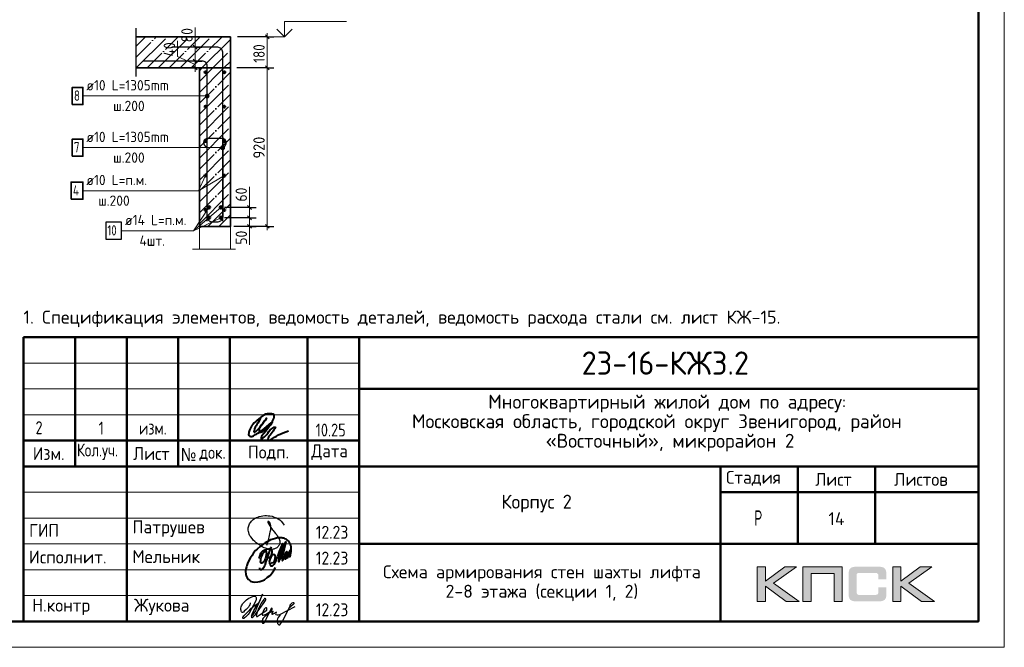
# Model space of a CAD drawing. Header units: millimetres. Extents: x -49773 to 2322955, y -3321 to 58485.
# Tile 169 of 256: x 725500 to 744573, y -1467 to 10680. Entities that reach past the tile are written whole.
import ezdxf

# ---------------------------------------------------------------- set-up
doc = ezdxf.new("R2010")
doc.units = ezdxf.units.MM
doc.linetypes.add('______11', pattern=[500, 400, -50, 0, -50])
doc.linetypes.add('______5', pattern=[1100, 800, -100, 100, -100])
for name, color, linetype, lineweight in [('Standard', 7, 'Continuous', 25), ('Арм.стержн. Арматура края', 96, 'Continuous', 35), ('Арм.стержн. вертикальными 1', 22, 'Continuous', 35), ('Арм.стержн. Доп. арматура', 180, 'Continuous', 35), ('Арм.стержн.горизонт. 1', 180, 'Continuous', 35), ('Высотная отметки_ общее', 7, 'Continuous', 13), ('Основная', 7, 'Continuous', 40), ('Перекрытие_ общее', 7, 'Continuous', 35), ('Размерная линия_ общее', 7, 'Continuous', 13), ('Стена наружная_ Сайдинг', 7, 'Continuous', 35), ('Стена_ общее', 7, 'Continuous', 35)]:
    doc.layers.add(name, color=color, linetype=linetype, lineweight=lineweight)
doc.layers.add('Арм.стержн.Стяжки', color=7, linetype='Continuous', lineweight=35, true_color=0x501e0f)
doc.styles.add('GOST 2.304-81', font='txt')
doc.styles.add('ISOCPEUR', font='txt')
doc.styles.add('Segoe UI Symbol', font='txt')

# ---------------------------------------------------------------- blocks, each defined once
blk = doc.blocks.new('яяя')
at = {"lineweight": 30}
for points in [[(345424, 110432), (345425, 110410), (345424, 110397), (345417, 110379), (345406, 110350), (345390, 110319), (345357, 110275), (345310, 110221), (345265, 110176), (345198, 110110), (345161, 110077), (345133, 110066), (345116, 110066), (345102, 110075), (345090, 110091), (345082, 110115), (345074, 110146), (345066, 110182), (345064, 110206), (345067, 110234), (345077, 110278), (345095, 110320), (345114, 110361), (345134, 110395), (345159, 110428), (345195, 110469), (345228, 110506), (345284, 110560), (345331, 110595), (345379, 110625), (345435, 110648), (345486, 110670), (345532, 110686), (345573, 110696), (345605, 110698), (345621, 110695), (345635, 110687), (345648, 110671), (345656, 110649), (345659, 110625), (345659, 110583), (345656, 110553), (345647, 110523), (345635, 110489), (345387, 110033), (345349, 109985), (345311, 109948), (345247, 109889), (345209, 109858), (345192, 109844), (345180, 109837), (345157, 109833), (345150, 109835), (345140, 109842), (345135, 109856), (345138, 109881), (345148, 109892), (345183, 109930), (345267, 110024), (345343, 110105), (345455, 110213), (345617, 110343), (345775, 110456), (345811, 110526), (345838, 110607), (345890, 110740), (345902, 110771), (345698, 110295), (345672, 110226), (345626, 110132), (345572, 110032), (345518, 109953), (345481, 109918), (345497, 110001), (345567, 110147), (345655, 110301), (345760, 110442)], [(345481, 109918), (345476, 109896), (345475, 109874), (345485, 109861), (345506, 109866), (345539, 109891), (345632, 109983), (345968, 110450), (346022, 110527), (346029, 110560), (346027, 110579), (346026, 110590), (346010, 110605), (345993, 110609), (345975, 110601), (345962, 110584), (345954, 110562), (345857, 110421), (345783, 110292), (345741, 110183), (345701, 110079), (345665, 109985), (345660, 109952), (345666, 109929), (345669, 109915), (345682, 109910), (345702, 109914), (345735, 109941), (345846, 110007), (346065, 110160), (346075, 110193), (346070, 110217), (346066, 110236), (346052, 110241), (346030, 110241), (346007, 110228), (345978, 110203), (345960, 110164), (345892, 110010), (345895, 109986), (345904, 109966), (345925, 109964), (345969, 109968), (346045, 110000), (346218, 110114), (346261, 110154), (346280, 110184), (346282, 110210), (346278, 110225), (346263, 110229), (346241, 110222), (346220, 110198), (346162, 110049), (345989, 109904), (345932, 109849), (345906, 109805), (345891, 109739), (345890, 109690), (345899, 109652), (345924, 109647), (345956, 109655), (345980, 109674), (346058, 109838), (346158, 110046), (346261, 110098), (346314, 110120), (346292, 110079), (346269, 110036), (346261, 110008), (346267, 109998), (346293, 109998), (346363, 110039), (346445, 110095), (346421, 110068), (346414, 110040), (346407, 110011), (346416, 109990), (346466, 109972), (346509, 109977), (346574, 109984), (347172, 110293)], [(346586, 109971), (346543, 109917), (346509, 109873), (346489, 109825), (346475, 109767), (346472, 109710), (346478, 109675), (346485, 109641), (346501, 109621), (346517, 109602), (346542, 109589), (346568, 109592), (346605, 109620), (346680, 109731), (346736, 109842), (346865, 110115), (346962, 110290), (346969, 110318), (346979, 110360), (347013, 110403), (347056, 110434), (347091, 110450), (347109, 110450), (347121, 110434), (347115, 110405), (347072, 110355), (347012, 110307), (346924, 110222)]]:
    blk.add_lwpolyline(points, dxfattribs=at)
blk = doc.blocks.new('Из_буфера32210')
at = {"color": 7, "lineweight": 25}
blk.add_lwpolyline([(357, 84), (386, 160), (399, 213), (405, 239), (412, 268), (420, 299), (427, 339), (434, 380), (437, 414), (438, 442), (436, 466), (430, 489), (425, 504), (417, 519), (409, 531), (405, 535), (403, 536), (400, 539), (394, 541), (387, 543), (383, 542), (379, 539), (377, 534), (377, 528), (379, 523), (438, 428), (470, 382), (484, 365), (504, 341), (528, 310), (551, 280), (562, 264), (575, 247), (582, 235), (589, 220), (599, 198), (606, 184), (610, 167), (611, 155), (612, 143), (611, 127), (609, 116), (603, 96), (596, 82), (588, 69), (579, 56), (563, 43), (551, 34), (539, 25), (524, 16), (511, 10), (494, 5), (481, 3), (456, 0), (432, 1), (415, 3), (396, 6), (375, 11), (355, 19), (336, 24), (310, 31), (293, 39), (269, 53), (243, 69), (223, 80), (202, 93), (180, 109), (152, 128), (126, 152), (98, 182), (77, 211), (52, 241), (32, 266), (20, 293), (8, 329), (3, 348), (1, 373), (0, 393), (1, 417), (6, 440), (13, 454), (20, 476), (26, 497), (38, 517), (47, 529), (60, 548), (75, 563), (95, 581), (115, 593), (135, 606), (161, 618), (187, 628), (213, 638), (251, 647), (282, 653), (319, 655), (353, 655), (384, 652), (418, 648), (460, 641), (503, 628), (544, 611), (579, 594), (611, 573), (639, 545), (666, 515), (679, 496), (694, 471)], dxfattribs=at)
blk = doc.blocks.new('Из_буфера5543')
at = {"layer": 'Основная'}
for points in [[(762, 497), (761, 475), (762, 458), (767, 452), (778, 451), (786, 456), (792, 470), (796, 479), (799, 485), (802, 495), (805, 507), (808, 516), (812, 533), (814, 535), (801, 505), (800, 490), (800, 477), (805, 470), (820, 476), (824, 483), (826, 494), (829, 504), (833, 526), (835, 530), (842, 548), (846, 564), (852, 580), (855, 593), (859, 605), (862, 610), (866, 617), (856, 574), (856, 555), (851, 540), (848, 519), (849, 504), (848, 495), (853, 493), (861, 496), (863, 501), (868, 518), (873, 541), (876, 550), (880, 574), (883, 591), (886, 612), (881, 686), (874, 707), (870, 726), (859, 756), (851, 767), (838, 790), (819, 809), (794, 828), (785, 830), (763, 839), (748, 848), (721, 853), (704, 855), (666, 856), (639, 856), (599, 849), (579, 842), (535, 829), (485, 816), (420, 783), (378, 759), (341, 732), (282, 688), (227, 640), (195, 610), (157, 566), (127, 518), (88, 464), (57, 403), (39, 361), (27, 325), (16, 296), (6, 253), (0, 203), (7, 156), (13, 124), (29, 84), (60, 48), (75, 35), (98, 20), (138, 4), (165, 0), (237, 4), (277, 13), (317, 25), (365, 46), (428, 93), (474, 130), (516, 180), (554, 236), (582, 281)], [(496, 377), (509, 373), (536, 381), (548, 392), (559, 405), (565, 424), (573, 446), (576, 461), (579, 481), (579, 496), (575, 512), (567, 526), (551, 531), (538, 533), (529, 527), (518, 519), (505, 506), (501, 498), (495, 491), (490, 482), (482, 466), (479, 458), (472, 435), (468, 429), (464, 416), (460, 401), (461, 392), (462, 373), (465, 356), (469, 345), (477, 337), (483, 324), (496, 316), (511, 315), (524, 318), (535, 326), (547, 340), (554, 347), (566, 364), (572, 374), (579, 385), (593, 419), (599, 436), (606, 452), (616, 479), (623, 504), (629, 521), (635, 533), (637, 542), (643, 556), (644, 557), (652, 576), (658, 592), (688, 673), (724, 750), (651, 489), (636, 412), (636, 406), (639, 402), (645, 401), (649, 402), (651, 406), (655, 416), (660, 420), (661, 427), (665, 436), (668, 446), (753, 720), (780, 779), (715, 511), (710, 476), (706, 424), (712, 420), (718, 419), (725, 426), (729, 430), (733, 436), (737, 445), (741, 458), (745, 471), (747, 484), (749, 488), (761, 511), (768, 534), (772, 548), (776, 561), (781, 570), (788, 582), (792, 587), (802, 594), (804, 592), (807, 589), (807, 579), (807, 575), (804, 562), (805, 556), (800, 541), (793, 526), (784, 512), (774, 498), (767, 491), (762, 486), (760, 488), (763, 507), (764, 513), (767, 525), (769, 537), (771, 545)], [(265, 457), (281, 514), (299, 558), (312, 579), (332, 604), (345, 612), (360, 622), (376, 623), (382, 623), (387, 620), (391, 616), (396, 603), (399, 595), (402, 580), (403, 561), (401, 532), (394, 489), (386, 464), (379, 450), (372, 431), (365, 419), (358, 406), (348, 395), (338, 381), (328, 373), (313, 368), (304, 368), (296, 375), (294, 382), (290, 395), (293, 410), (293, 423), (297, 453), (305, 480), (308, 489), (320, 515), (328, 532), (344, 563), (361, 581), (377, 600), (395, 620), (414, 636), (448, 646), (472, 651), (482, 649), (493, 639), (502, 619), (507, 608), (508, 574), (505, 541), (499, 519), (483, 494), (469, 476), (459, 470), (443, 469), (439, 469)], [(503, 678), (478, 638), (464, 604), (452, 565), (440, 538), (428, 496), (422, 475), (417, 459), (413, 438), (402, 411), (395, 387), (383, 357), (378, 335), (370, 322), (367, 317), (359, 302), (348, 280), (336, 260), (324, 251), (310, 240), (299, 237), (292, 237), (288, 239), (281, 248), (278, 254), (278, 272), (276, 276), (276, 280)]]:
    blk.add_lwpolyline(points, dxfattribs=at)

msp = doc.modelspace()

# ---------------------------------------------------------------- hatches: boundary and pattern name
h = msp.add_hatch(color=256)
h.paths.add_polyline_path([(740545.8, 90.4), (740318.4, 90.4), (739946.3, -189.7), (739946.3, 90.4), (739788.7, 90.4), (739788.7, -581.8), (739946.3, -581.8), (739946.3, -286.5), (740348.8, -581.8), (740600.5, -581.8), (740099.8, -226.3)])
h.paths.add_polyline_path([(740828.7, -36.2), (741274, -36.2), (741274, -581.8), (741430.2, -581.8), (741430.2, 90.4), (741263.6, 90.4), (740672.4, 90.4), (740672.4, -68.7), (740672.4, -581.8), (740828.7, -581.8)])
h.paths.add_polyline_path([(742568.4, 93.8), (742410.8, 93.8), (742410.8, -579), (742568.4, -579), (742568.4, -283), (742970.8, -579), (743222.5, -579), (742721.9, -222.9), (743167.9, 93.8), (742941.1, 93.8), (742568.4, -186.2)])
msp.add_hatch(color=256).paths.add_polyline_path([(742279.4, 19.1), (742277.3, 26.7), (742274.5, 33), (742271.1, 39.2), (742267.6, 45.4), (742264.2, 50.3), (742260, 55.1), (742255.9, 59.9), (742251.7, 64.1), (742246.2, 67.5), (742240.6, 71.7), (742234.4, 75.1), (742227.5, 77.9), (742220.6, 80.7), (742213, 83.4), (742205.4, 85.5), (742187.4, 89), (742168, 91.7), (742146.6, 93.1), (742123.1, 93.8), (741722, 93.8), (741698.5, 93.1), (741677.8, 91.7), (741657.7, 89), (741640.5, 85.5), (741632.2, 82.8), (741624.5, 80.7), (741617.6, 77.9), (741611.4, 74.5), (741605.2, 71.7), (741599, 67.5), (741594.1, 64.1), (741589.3, 59.9), (741585.1, 55.1), (741581.7, 50.3), (741577.5, 45.4), (741574.1, 39.2), (741571.3, 33), (741568.5, 26.1), (741565.8, 19.1), (741563.7, 11.5), (741560.2, -5.1), (741557.5, -23), (741555.4, -43.1), (741555.4, -65.2), (741555.4, -419.3), (741555.4, -441.4), (741557.5, -461.4), (741560.2, -480.1), (741563.7, -496.7), (741565.8, -504.3), (741568.5, -511.2), (741571.3, -518.1), (741574.1, -524.4), (741577.5, -529.9), (741581.7, -535.4), (741585.1, -540.3), (741589.3, -545.1), (741594.1, -549.3), (741599.7, -552.7), (741605.2, -556.2), (741611.4, -559.6), (741617.6, -563.1), (741625.2, -565.2), (741632.2, -567.9), (741640.5, -570), (741657.7, -574.1), (741677.8, -576.2), (741699.2, -578.3), (741722, -579), (742123.1, -579), (742146.6, -578.3), (742168, -576.9), (742187.4, -574.1), (742204.7, -570.7), (742213, -567.9), (742220.6, -565.8), (742227.5, -563.1), (742234.4, -559.6), (742240.6, -556.9), (742246.2, -552.7), (742251.7, -549.3), (742255.9, -545.1), (742260, -541), (742264.2, -535.4), (742267.6, -530.6), (742271.1, -524.4), (742274.5, -518.1), (742277.3, -511.9), (742279.4, -504.3), (742282.1, -496.7), (742285.6, -480.1), (742288.4, -462.1), (742289.7, -441.4), (742290.4, -419.3), (742290.4, -307.9), (742133.5, -307.9), (742133.5, -398.5), (742133.5, -404.7), (742132.8, -411), (742131.4, -416.5), (742130, -422), (742127.9, -426.9), (742125.9, -431), (742123.1, -435.2), (742119.6, -438.6), (742116.2, -442.1), (742112, -444.8), (742107.2, -446.9), (742102.4, -449), (742097.5, -450.4), (742091.3, -451.1), (742085.1, -451.8), (742078.8, -452.4), (741755.2, -452.4), (741749.7, -451.8), (741744.9, -451.1), (741740.7, -449), (741736.6, -446.9), (741732.4, -444.2), (741729, -441.4), (741725.5, -437.9), (741722.7, -433.8), (741720, -429.6), (741717.9, -425.5), (741715.8, -420.6), (741714.4, -415.8), (741712.4, -406.1), (741711.7, -396.4), (741711.7, -73.5), (741711.7, -68), (741712.4, -62.5), (741713.7, -57.6), (741715.1, -52.8), (741716.5, -48.6), (741718.6, -45.2), (741721.4, -41.7), (741724.1, -38.3), (741727.6, -35.5), (741731, -32.7), (741735.2, -30.6), (741739.3, -29.3), (741744.2, -27.9), (741749, -27.2), (741754.5, -26.5), (741760.1, -26.5), (742078.8, -26.5), (742085.1, -26.5), (742091.3, -27.2), (742096.8, -28.6), (742101.7, -30), (742106.5, -32), (742111.3, -34.1), (742115.5, -37.6), (742119, -40.3), (742122.4, -44.5), (742125.2, -48.6), (742127.9, -52.8), (742130, -57.6), (742131.4, -62.5), (742132.8, -68), (742133.5, -74.2), (742133.5, -80.4), (742133.5, -154.4), (742290.4, -154.4), (742290.4, -65.2), (742289.7, -43.1), (742288.4, -23), (742285.6, -5.1), (742281.4, 11.5)])
at = {"layer": 'Арм.стержн. вертикальными 1', "linetype": 'Continuous', "lineweight": 13, "transparency": 33554687}
for points in [[(729100.2, 9186), (729100.2, 9223.5), (729094.9, 9204.7)], [(729100.2, 9223.5), (729113.7, 9172.5), (729113.7, 9237)], [(729100.2, 9223.5), (729100.2, 9186), (729113.7, 9172.5)], [(729113.7, 9237), (729132.4, 9167.2), (729132.4, 9242.2)], [(729113.7, 9237), (729113.7, 9172.5), (729132.4, 9167.2)], [(729132.4, 9242.2), (729132.4, 9167.2), (729151.2, 9172.5)], [(729132.4, 9242.2), (729151.2, 9172.5), (729151.2, 9237)], [(729151.2, 9237), (729151.2, 9172.5), (729164.7, 9186)], [(729151.2, 9237), (729164.7, 9186), (729164.7, 9223.5)], [(729164.7, 9223.5), (729164.7, 9186), (729169.9, 9204.7)], [(729400.2, 8186), (729400.2, 8223.5), (729394.9, 8204.7)], [(729400.2, 8223.5), (729413.7, 8172.5), (729413.7, 8237)], [(729400.2, 8223.5), (729400.2, 8186), (729413.7, 8172.5)], [(729413.7, 8237), (729432.4, 8167.2), (729432.4, 8242.2)], [(729413.7, 8237), (729413.7, 8172.5), (729432.4, 8167.2)], [(729432.4, 8242.2), (729432.4, 8167.2), (729451.2, 8172.5)], [(729432.4, 8242.2), (729451.2, 8172.5), (729451.2, 8237)], [(729451.2, 8237), (729451.2, 8172.5), (729464.7, 8186)], [(729451.2, 8237), (729464.7, 8186), (729464.7, 8223.5)], [(729464.7, 8223.5), (729464.7, 8186), (729469.9, 8204.7)]]:
    msp.add_hatch(color=7, dxfattribs=at).paths.add_polyline_path(points)

# ---------------------------------------------------------------- linework, layer by layer
at = {"lineweight": 0}
for points in [[(739788.7, -581.8), (739788.7, 90.4), (739946.3, 90.4), (739946.3, -189.7), (740318.4, 90.4), (740545.8, 90.4), (740099.8, -226.3), (740600.5, -581.8), (740348.8, -581.8), (739946.3, -286.5), (739946.3, -581.8), (739788.7, -581.8)], [(740828.7, -581.8), (740828.7, -36.2), (741274, -36.2), (741274, -581.8), (741430.2, -581.8), (741430.2, 90.4), (741263.6, 90.4), (740672.4, 90.4), (740672.4, -68.7), (740672.4, -581.8), (740828.7, -581.8)], [(742410.8, -579), (742410.8, 93.8), (742568.4, 93.8), (742568.4, -186.2), (742941.1, 93.8), (743167.9, 93.8), (742721.9, -222.9), (743222.5, -579), (742970.8, -579), (742568.4, -283), (742568.4, -579), (742410.8, -579)]]:
    msp.add_lwpolyline(points, close=True, dxfattribs=at)
at = {"layer": 'Standard', "color": 7, "linetype": 'Continuous', "lineweight": 25, "transparency": 33554687}
msp.add_line((727755.6, 9580.8), (727755.6, 10514.2), dxfattribs=at)
at = {"layer": 'Standard', "color": 253, "linetype": '______11', "lineweight": 13, "true_color": 0xababab, "transparency": 33554687}
for p, q in [((727755.6, 9956.7), (728146.4, 10347.5)), ((727970.7, 9747.5), (728570.7, 10347.5)), ((728394.9, 9747.5), (728994.9, 10347.5)), ((728819.2, 9747.5), (729419.2, 10347.5)), ((729243.4, 9747.5), (729582.4, 10086.5))]:
    msp.add_line(p, q, dxfattribs=at)
at = {"layer": 'Standard', "color": 253, "linetype": '______5', "lineweight": 13, "true_color": 0xababab, "transparency": 33554687}
for p, q in [((727755.6, 10168.9), (727934.3, 10347.5)), ((727758.5, 9747.5), (728358.5, 10347.5)), ((728182.8, 9747.5), (728782.8, 10347.5)), ((728607.1, 9747.5), (729207.1, 10347.5)), ((729031.3, 9747.5), (729582.4, 10298.6)), ((729455.6, 9747.5), (729582.4, 9874.4))]:
    msp.add_line(p, q, dxfattribs=at)
at = {"layer": 'Standard', "color": 7, "linetype": 'Continuous', "lineweight": 35, "transparency": 33554687}
for p, q in [((729582.4, 10347.5), (727755.6, 10347.5)), ((729582.4, 9747.5), (729582.4, 10347.5)), ((727755.6, 9747.5), (728982.4, 9747.5)), ((728982.4, 9747.5), (728982.4, 6680.8)), ((729582.4, 6680.8), (729582.4, 9747.5)), ((728982.4, 6680.8), (729582.4, 6680.8))]:
    msp.add_line(p, q, dxfattribs=at)
at = {"layer": 'Standard', "color": 253, "linetype": '______11', "lineweight": 35, "true_color": 0xababab, "transparency": 33554687}
for p, q in [((728982.4, 9486.5), (729243.4, 9747.5)), ((728982.4, 9062.2), (729582.4, 9662.2)), ((728982.4, 8638), (729582.4, 9238)), ((728982.4, 8213.7), (729582.4, 8813.7)), ((728982.4, 7789.4), (729582.4, 8389.4)), ((728982.4, 7365.2), (729582.4, 7965.2)), ((728982.4, 6940.9), (729582.4, 7540.9)), ((729146.6, 6680.8), (729582.4, 7116.7)), ((729570.9, 6680.8), (729582.4, 6692.4))]:
    msp.add_line(p, q, dxfattribs=at)
at = {"layer": 'Standard', "color": 253, "linetype": '______5', "lineweight": 35, "true_color": 0xababab, "transparency": 33554687}
for p, q in [((728982.4, 9274.4), (729455.6, 9747.5)), ((728982.4, 9698.6), (729031.3, 9747.5)), ((728982.4, 8850.1), (729582.4, 9450.1)), ((728982.4, 8425.9), (729582.4, 9025.9)), ((728982.4, 8001.6), (729582.4, 8601.6)), ((728982.4, 7577.3), (729582.4, 8177.3)), ((728982.4, 7153.1), (729582.4, 7753.1)), ((728982.4, 6728.8), (729582.4, 7328.8)), ((729358.8, 6680.8), (729582.4, 6904.5))]:
    msp.add_line(p, q, dxfattribs=at)
at = {"layer": 'Standard', "color": 7, "linetype": 'Continuous', "lineweight": 13, "transparency": 33554687}
for p, q in [((728963.8, 7371.4), (729465.8, 7664.2)), ((728849.1, 6241.7), (729682.4, 6241.7))]:
    msp.add_line(p, q, dxfattribs=at)
msp.add_lwpolyline([(685172.9, -1466.6), (744572.9, -1466.6), (744572.9, 40533.4), (685172.9, 40533.4), (685172.9, -1466.6)], close=True, dxfattribs=at)
at = {"layer": 'Standard', "color": 7, "linetype": 'Continuous', "lineweight": 50, "transparency": 33554687}
msp.add_lwpolyline([(687172.9, 40033.4), (744072.9, 40033.4), (744072.9, -966.6), (687172.9, -966.6), (687172.9, 40033.4)], close=True, dxfattribs=at)
at = {"layer": 'Standard', "color": 7, "linetype": 'Continuous', "lineweight": 13, "transparency": 33554687}
msp.add_lwpolyline([(728982.4, 6680.8), (729582.4, 6680.8), (729582.4, 6241.7), (728982.4, 6241.7), (728982.4, 6680.8)], dxfattribs=at)
at = {"layer": 'Арм.стержн. Арматура края', "color": 4, "linetype": 'Continuous', "lineweight": 25, "transparency": 33554687}
msp.add_lwpolyline([(729432.4, 8397.5), (729432.4, 6859.8), (729430, 6842.1), (729424, 6823.9), (729414.6, 6807.2), (729403.2, 6793.5), (729389.4, 6782), (729372.7, 6772.6), (729354.5, 6766.6), (729336.8, 6764.2), (729228.1, 6764.2), (729210.4, 6766.6), (729192.2, 6772.6), (729175.4, 6782), (729161.7, 6793.5), (729150.3, 6807.2), (729140.9, 6823.9), (729134.9, 6842.1), (729132.4, 6859.8), (729132.4, 8397.5)], dxfattribs=at)
at = {"layer": 'Арм.стержн. вертикальными 1', "color": 7, "linetype": 'Continuous', "lineweight": 13, "transparency": 33554687}
for p, q in [((726723.8, 9204.7), (728677.2, 9204.7)), ((728677.2, 9204.7), (729132.4, 9204.7)), ((729094.9, 9204.7), (729094.9, 9204.7)), ((729132.4, 9242.2), (729132.4, 9242.2)), ((729132.4, 9167.2), (729132.4, 9167.2)), ((729169.9, 9204.7), (729169.9, 9204.7)), ((726723.8, 8204.7), (728677.2, 8204.7)), ((728677.2, 8204.7), (729432.4, 8204.7)), ((729394.9, 8204.7), (729394.9, 8204.7)), ((729432.4, 8242.2), (729432.4, 8242.2)), ((729469.9, 8204.7), (729469.9, 8204.7)), ((729432.4, 8167.2), (729432.4, 8167.2))]:
    msp.add_line(p, q, dxfattribs=at)
at = {"layer": 'Арм.стержн. вертикальными 1', "color": 4, "linetype": 'Continuous', "lineweight": 25, "transparency": 33554687}
for points in [[(729432.4, 6780.8), (729432.4, 10051.9), (729430, 10069.6), (729424, 10087.8), (729414.6, 10104.5), (729403.2, 10118.2), (729389.4, 10129.7), (729372.7, 10139), (729354.5, 10145), (729336.8, 10147.5), (728449.1, 10147.5)], [(729132.4, 6780.8), (729132.4, 9785.2), (729130, 9802.9), (729124, 9821.1), (729114.6, 9837.8), (729103.2, 9851.5), (729089.4, 9863), (729072.7, 9872.4), (729054.5, 9878.4), (729036.8, 9880.8), (727882.4, 9880.8)]]:
    msp.add_lwpolyline(points, dxfattribs=at)
at = {"layer": 'Арм.стержн. вертикальными 1', "color": 7, "linetype": 'Continuous', "lineweight": 35, "transparency": 33554687}
for points in [[(726517.2, 9038.1), (726723.8, 9038.1), (726723.8, 9371.4), (726517.2, 9371.4), (726517.2, 9038.1)], [(726517.2, 8038.1), (726723.8, 8038.1), (726723.8, 8371.4), (726517.2, 8371.4), (726517.2, 8038.1)]]:
    msp.add_lwpolyline(points, dxfattribs=at)
at = {"layer": 'Арм.стержн. вертикальными 1', "color": 7, "linetype": 'Continuous', "lineweight": 13, "transparency": 33554687}
for centre in [(729132.4, 9204.7), (729432.4, 8204.7)]:
    msp.add_circle(centre, 37.5, dxfattribs=at)
at = {"layer": 'Арм.стержн. Доп. арматура', "color": 7, "linetype": 'Continuous', "lineweight": 13, "transparency": 33554687}
for p, q in [((728866.3, 6597), (729399.1, 7047.5)), ((728866.3, 6597), (729165.8, 7047.5)), ((728866.3, 6597), (729399.1, 6847.5)), ((728866.3, 6597), (729165.8, 6847.5)), ((727473, 6597), (728866.3, 6597)), ((727473, 6597), (728866.3, 6597))]:
    msp.add_line(p, q, dxfattribs=at)
at = {"layer": 'Арм.стержн. Доп. арматура', "color": 7, "linetype": 'Continuous', "lineweight": 25, "transparency": 33554687}
msp.add_lwpolyline([(727166.3, 6430.3), (727473, 6430.3), (727473, 6763.7), (727166.3, 6763.7), (727166.3, 6430.3)], dxfattribs=at)
msp.add_lwpolyline([(727166.3, 6430.3), (727473, 6430.3), (727473, 6763.7), (727166.3, 6763.7), (727166.3, 6430.3)], dxfattribs=at)
msp.add_lwpolyline([(727166.3, 6430.3), (727473, 6430.3), (727473, 6763.7), (727166.3, 6763.7), (727166.3, 6430.3)], dxfattribs=at)
msp.add_lwpolyline([(727166.3, 6430.3), (727473, 6430.3), (727473, 6763.7), (727166.3, 6763.7), (727166.3, 6430.3)], dxfattribs=at)
at = {"layer": 'Арм.стержн. Доп. арматура', "color": 211, "linetype": 'Continuous', "lineweight": 50, "true_color": 0xff54ff, "transparency": 33554687}
for centre in [(729165.8, 7047.5), (729399.1, 7047.5), (729165.8, 6847.5), (729399.1, 6847.5)]:
    msp.add_circle(centre, 23.3, dxfattribs=at)
at = {"layer": 'Арм.стержн.горизонт. 1', "color": 7, "linetype": 'Continuous', "lineweight": 13, "transparency": 33554687}
for p, q in [((728963.8, 7371.4), (729099.1, 7664.2)), ((726723.8, 7371.4), (728963.8, 7371.4))]:
    msp.add_line(p, q, dxfattribs=at)
at = {"layer": 'Арм.стержн.горизонт. 1', "color": 7, "linetype": 'Continuous', "lineweight": 35, "transparency": 33554687}
msp.add_lwpolyline([(726497.2, 7204.7), (726723.8, 7204.7), (726723.8, 7538.1), (726497.2, 7538.1), (726497.2, 7204.7)], dxfattribs=at)
at = {"layer": 'Арм.стержн.горизонт. 1', "color": 4, "linetype": 'Continuous', "lineweight": 50, "transparency": 33554687}
for centre in [(729099.1, 9664.2), (729465.8, 9664.2), (729099.1, 8997.5), (729465.8, 8997.5), (729099.1, 8330.8), (729465.8, 8330.8), (729099.1, 7664.2), (729465.8, 7664.2), (729099.1, 6997.5), (729465.8, 6997.5)]:
    msp.add_circle(centre, 16.7, dxfattribs=at)
at = {"layer": 'Арм.стержн.Стяжки', "color": 40, "linetype": 'Continuous', "lineweight": 25, "transparency": 33554687}
msp.add_lwpolyline([(729429.9, 8198.4), (729480.3, 8248.8), (729485.2, 8254.4), (729489.5, 8260.5), (729493.3, 8266.9), (729496.4, 8273.6), (729499, 8280.5), (729500.8, 8287.7), (729502, 8295.1), (729502.5, 8302.4), (729502.5, 8307.7), (729500.6, 8321.8), (729495.8, 8336.4), (729488.3, 8349.8), (729479.1, 8360.7), (729468.1, 8369.9), (729454.8, 8377.4), (729440.2, 8382.2), (729426, 8384.2), (729139.1, 8384.2), (729124.9, 8382.2), (729110.3, 8377.4), (729096.9, 8369.9), (729086, 8360.7), (729076.8, 8349.8), (729069.3, 8336.4), (729064.5, 8321.8), (729062.5, 8307.7), (729062.5, 8302.4), (729063.1, 8295.1), (729064.2, 8287.7), (729066.1, 8280.5), (729068.6, 8273.6), (729071.8, 8266.9), (729075.5, 8260.5), (729079.9, 8254.4), (729084.7, 8248.8), (729135.2, 8198.4)], dxfattribs=at)
at = {"layer": 'Высотная отметки_ общее', "color": 7, "linetype": 'Continuous', "lineweight": 13, "transparency": 33554687}
for p, q in [((730629.7, 10347.5), (730479.7, 10497.5)), ((730629.7, 10347.5), (730629.7, 10647.5)), ((730629.7, 10647.5), (731829.7, 10647.5)), ((730629.7, 10347.5), (730779.7, 10497.5)), ((730629.7, 10347.5), (730409.2, 10347.5)), ((730629.7, 10347.5), (730629.7, 10347.5)), ((730629.7, 10347.5), (730629.7, 10347.5)), ((730629.7, 10347.5), (730629.7, 10347.5)), ((730629.7, 10347.5), (730629.7, 10347.5))]:
    msp.add_line(p, q, dxfattribs=at)
at = {"layer": 'Основная', "color": 7, "ltscale": 100}
msp.add_spline([(730165.6, 2970.9), (730096.3, 2844.5), (730039.3, 2722.6), (730039.3, 2694.7), (730073.9, 2712.6), (730171.2, 2817.7), (730283.1, 2965.3), (730202.6, 2861.3), (730139.9, 2766.3), (730147.8, 2704.7), (730207, 2710.3), (730285.3, 2776.3), (730377, 2884.8), (730428.5, 2988.8), (730421.8, 3036.9), (730337.5, 3053.2), (730262.9, 3042.5), (730133.2, 2957.5), (730015.8, 2847.9), (729958.7, 2750.6), (729937.5, 2677.9), (729938.6, 2630.9), (729978.9, 2613), (730047.1, 2636.5), (730235, 2761.8), (730389.3, 2889.3), (730233.6, 2678.4), (730178.1, 2581.1), (730177.9, 2562.7), (730211.5, 2579.5), (730305.4, 2676.8), (730430.7, 2792), (730449.7, 2796.5), (730431.8, 2754), (730354.8, 2642.1), (730307.7, 2554.9), (730314.4, 2535.9), (730350.2, 2544.8), (730513.5, 2644.4), (730708.1, 2722.6)], degree=3, dxfattribs=at)
at = {"layer": 'Перекрытие_ общее', "color": 7, "linetype": 'Continuous', "lineweight": 13, "transparency": 33554687}
msp.add_line((728982.4, 9747.5), (729582.4, 9747.5), dxfattribs=at)
at = {"layer": 'Размерная линия_ общее', "color": 7, "linetype": 'Continuous', "lineweight": 13, "transparency": 33554687}
for p, q in [((728900.4, 10243.5), (728900.4, 10529.5)), ((730296.3, 10347.5), (730296.3, 10422.5)), ((730296.3, 9747.5), (730296.3, 10347.5)), ((728559.3, 9966.4), (728559.3, 10274.4)), ((728900.2, 10014.2), (728900.4, 10243.5)), ((728900.2, 10147.5), (728900.2, 10222.5)), ((728900.2, 9814.2), (728559.3, 9966.4)), ((728900.2, 9747.5), (728900.2, 9880.8)), ((728900.2, 9747.5), (728900.2, 9672.5)), ((729952.2, 7160.9), (729952.2, 7446.9)), ((729952.7, 6947.5), (729952.2, 7160.9)), ((729952.7, 7047.5), (729952.7, 7122.5)), ((729952.7, 6847.5), (729952.7, 7047.5)), ((729952.7, 6680.8), (729952.7, 6847.5)), ((729952.7, 6764.2), (729953.6, 6611.7)), ((729952.7, 6680.8), (729952.7, 6605.8)), ((730296.3, 6680.8), (730296.3, 6605.8)), ((729953.6, 6611.7), (729953.6, 6325.7))]:
    msp.add_line(p, q, dxfattribs=at)
at = {"layer": 'Размерная линия_ общее', "color": 253, "linetype": 'Continuous', "lineweight": -3, "true_color": 0xa0a0a0, "transparency": 33554687}
for p, q in [((730296.3, 10347.5), (729716.7, 10347.5)), ((730296.3, 10347.5), (730171.3, 10347.5)), ((730296.3, 10347.5), (730421.3, 10347.5)), ((728900.2, 10147.5), (728775.2, 10147.5)), ((728900.2, 10147.5), (729025.2, 10147.5)), ((728900.2, 10147.5), (728900.2, 10147.5)), ((728900.2, 9880.8), (728775.2, 9880.8)), ((728900.2, 9747.5), (728775.2, 9747.5)), ((728900.2, 9880.8), (729025.2, 9880.8)), ((728900.2, 9880.8), (728900.2, 9880.8)), ((728900.2, 9747.5), (729025.2, 9747.5)), ((728900.2, 9747.5), (728900.2, 9747.5)), ((730296.3, 9747.5), (730171.3, 9747.5)), ((730296.3, 9747.5), (730421.3, 9747.5)), ((729952.7, 7047.5), (729827.7, 7047.5)), ((729952.7, 7047.5), (730077.7, 7047.5)), ((730296.3, 6680.8), (729815.8, 6680.8)), ((729952.7, 6847.5), (729827.7, 6847.5)), ((729952.7, 6680.8), (729827.7, 6680.8)), ((729952.7, 6847.5), (730077.7, 6847.5)), ((729952.7, 6680.8), (730077.7, 6680.8)), ((730296.3, 6680.8), (730171.3, 6680.8)), ((730296.3, 6680.8), (730421.3, 6680.8))]:
    msp.add_line(p, q, dxfattribs=at)
at = {"layer": 'Размерная линия_ общее', "color": 7, "linetype": 'Continuous', "lineweight": 25, "transparency": 33554687}
for p, q in [((730333.8, 10310), (730258.8, 10385)), ((728937.7, 10110), (728862.7, 10185)), ((728937.7, 9843.3), (728862.7, 9918.3)), ((728937.7, 9710), (728862.7, 9785)), ((730333.8, 9710), (730258.8, 9785)), ((729990.2, 7010), (729915.2, 7085)), ((729990.2, 6810), (729915.2, 6885)), ((729990.2, 6643.3), (729915.2, 6718.3)), ((730333.8, 6643.3), (730258.8, 6718.3))]:
    msp.add_line(p, q, dxfattribs=at)
at = {"layer": 'Размерная линия_ общее', "color": 7, "linetype": 'Continuous', "lineweight": 13, "transparency": 33554687}
for points in [[(728900.2, 9880.8), (728900.2, 10069.2), (728900.2, 10069.2), (728900.2, 10147.5)], [(730296.3, 6680.8), (730296.3, 7932), (730296.3, 7932), (730296.3, 9747.5)]]:
    msp.add_lwpolyline(points, dxfattribs=at)
at = {"layer": 'Размерная линия_ общее', "color": 253, "linetype": 'Continuous', "lineweight": -3, "true_color": 0xa0a0a0, "transparency": 33554687}
for points in [[(730296.3, 9747.5), (730279.3, 9747.5), (730279.3, 9747.5), (729703.2, 9747.5)], [(729952.7, 7047.5), (729935.4, 7047.5), (729935.4, 7047.5), (729465.8, 7047.5)], [(729952.7, 6847.5), (729935.7, 6847.5), (729935.7, 6847.5), (729465.8, 6847.5)], [(729952.7, 6680.8), (729935.9, 6680.8), (729935.9, 6680.8), (729649.1, 6680.8)]]:
    msp.add_lwpolyline(points, dxfattribs=at)
at = {"layer": 'Стена наружная_ Сайдинг', "color": 7, "linetype": 'Continuous', "lineweight": 50, "transparency": 33554687}
for p, q in [((725572.8, 4533.4), (744072.9, 4533.4)), ((725572.8, -966.6), (725572.8, 4533.4)), ((729572.9, -966.6), (729572.9, 4533.4)), ((744072.9, 4533.4), (744072.9, -966.6)), ((732072.9, 3533.4), (744072.9, 3533.4)), ((732072.9, 2533.4), (725572.8, 2533.4)), ((725572.8, 2033.4), (732072.9, 2033.4)), ((732072.9, 2033.4), (744072.9, 2033.4)), ((739072.9, 1533.4), (744072.9, 1533.4)), ((732072.9, 533.4), (744072.9, 533.4)), ((725572.8, -966.6), (744072.9, -966.6))]:
    msp.add_line(p, q, dxfattribs=at)
at = {"layer": 'Стена наружная_ Сайдинг', "color": 7, "linetype": 'Continuous', "lineweight": 13, "transparency": 33554687}
for p, q in [((725572.8, 4033.4), (732072.9, 4033.4)), ((725572.8, 3533.4), (732072.9, 3533.4)), ((725572.8, 3033.4), (732072.9, 3033.4)), ((725572.8, 1533.4), (732072.9, 1533.4)), ((725572.8, 1033.4), (732072.9, 1033.4)), ((725572.8, 533.4), (732072.9, 533.4)), ((725572.8, 33.4), (732072.9, 33.4)), ((725572.8, -466.6), (732072.9, -466.6))]:
    msp.add_line(p, q, dxfattribs=at)
at = {"layer": 'Стена наружная_ Сайдинг', "color": 7, "linetype": 'Continuous', "lineweight": 50, "transparency": 33554687}
for points in [[(726572.8, 4533.4), (726572.8, 3283.4), (726572.8, 2033.4)], [(727572.8, 4533.4), (727572.8, 1783.4), (727572.8, -966.6)], [(728572.8, 4533.4), (728572.8, 3283.4), (728572.8, 2033.4)], [(731072.9, 4533.4), (731072.9, 1783.4), (731072.9, -966.6)], [(732072.9, 4533.4), (732072.9, 1783.4), (732072.9, -966.6)], [(739072.9, -966.6), (739072.9, 533.4), (739072.9, 2033.4)], [(740572.9, 533.4), (740572.9, 1283.4), (740572.9, 2033.4)], [(742072.9, 2033.4), (742072.9, 1283.4), (742072.9, 533.4)]]:
    msp.add_lwpolyline(points, dxfattribs=at)
at = {"layer": 'Стена_ общее', "color": 7, "linetype": 'Continuous', "lineweight": 35, "transparency": 33554687}
msp.add_line((729582.4, 9747.5), (728982.4, 9747.5), dxfattribs=at)

# ---------------------------------------------------------------- block references
at = {"color": 1, "ltscale": 100}
msp.add_blockref('Из_буфера32210', (729927.9, 427.2), dxfattribs=at)
at = {"color": 2, "lineweight": 60, "xscale": 0.5, "yscale": 0.5, "zscale": 0.5}
msp.add_blockref('яяя', (557252.1, -55825.1), dxfattribs=at)
at = {"layer": 'Основная'}
msp.add_blockref('Из_буфера5543', (729875.3, -205.5), dxfattribs=at)

# ---------------------------------------------------------------- texts
at = {"layer": 'Standard', "color": 7, "linetype": 'Continuous', "lineweight": 13, "transparency": 33554687, "style": 'ISOCPEUR'}
for s, insert, char_height, width, attachment_point in [('\\A1;{\\fISOCPEUR|i0|b0;\\H252.976847;\\W1.000000;\\C7;1. Спецификация элементов, ведомость деталей, ведомость расхода стали см. лист КЖ-15.}\\P', (725572.8, 4728.7), 252.9768, 14924.35, 7), ('\\A1;{\\fISOCPEUR|i0|b0;\\H250.000000;\\W1.000000;\\C7;14}\\P', (741322.9, 1023.4), 250, 420.588, 5)]:
    msp.add_mtext(s, dxfattribs=dict(at, insert=insert, char_height=char_height, width=width, attachment_point=attachment_point))
at = {"layer": 'Standard', "color": 7, "linetype": 'Continuous', "lineweight": 50, "transparency": 33554687, "insert": (736385.4, 3808.4), "char_height": 450, "width": 3586.382, "attachment_point": 7, "style": 'ISOCPEUR'}
msp.add_mtext('\\W0.95;23-16-КЖ3.2', dxfattribs=at)
at = {"layer": 'Standard', "color": 7, "linetype": 'Continuous', "lineweight": 25, "transparency": 33554687}
for s, insert, char_height, width, attachment_point, style in [('\\W0.99;Многоквартирный жилой дом по адресу: ', (734576.4, 3078.4), 270, 7123.096, 7, 'ISOCPEUR'), ('\\W0.99;Московская область, городской округ Звенигород, район ', (733098.1, 2700.4), 270, 10078.117, 7, 'ISOCPEUR'), ('\\W0.99;«Восточный», микрорайон 2', (735690.1, 2322.4), 270, 4896.223, 7, 'ISOCPEUR'), ('2', (725875, 2908.2), 250, 283.333, 2, 'GOST 2.304-81'), ('1', (727079.4, 2899.3), 250, 283.333, 2, 'GOST 2.304-81'), ('10.25', (731233.3, 2613.4), 250, 693.365, 7, 'GOST 2.304-81'), ('изм.', (728079.4, 2899.3), 250, 283.333, 2, 'GOST 2.304-81'), ('\\W0.93;Изм.', (725754.1, 2158.2), 250, 752.89, 7, 'ISOCPEUR'), ('\\W0.79;Кол.уч.', (726609.5, 2158.2), 250, 973.664, 7, 'ISOCPEUR'), ('\\W0.94;Лист', (727697.8, 2158.2), 250, 866.919, 7, 'ISOCPEUR'), ('\\W0.91;№', (728618.3, 2140.8), 250, 477.949, 7, 'Segoe UI Symbol'), ('\\W0.84;док.', (728982.5, 2140.8), 250, 649.802, 7, 'ISOCPEUR'), ('\\W0.94;Подп.', (729922.9, 2147.7), 250, 916.954, 7, 'ISOCPEUR'), ('\\W0.94;Дата', (731150.1, 2158.2), 250, 967.75, 7, 'ISOCPEUR'), ('\\W0.96;Стадия', (739183, 1658.2), 250, 1243.911, 7, 'ISOCPEUR'), ('\\W0.94;Лист', (740910.6, 1658.2), 250, 866.912, 7, 'ISOCPEUR'), ('\\W0.96;Листов', (742436.5, 1658.2), 250, 1218.997, 7, 'ISOCPEUR'), ('\\W0.96;Корпус 2', (734830.4, 1143.4), 270, 1614.451, 7, 'ISOCPEUR'), ('\\W0.62;Р', (739730.6, 883.4), 300, 276.791, 7, 'ISOCPEUR'), ('\\W0.92;ГИП', (725683.6, 670.9), 250, 689.612, 7, 'ISOCPEUR'), ('\\W0.97;Патрушев', (727683.7, 670.9), 250, 1670.192, 7, 'ISOCPEUR'), ('\\W0.88;12.23', (731235.9, 634.7), 250, 834.272, 7, 'ISOCPEUR'), ('\\W0.97;Исполнит.', (725678, 155.2), 250, 1645.076, 7, 'ISOCPEUR'), ('\\W0.96;Мельник', (727683.7, 164.8), 250, 1394.321, 7, 'ISOCPEUR'), ('\\W0.88;12.23', (731235.9, 134.7), 250, 834.272, 7, 'ISOCPEUR'), ('\\W0.96;Н.контр', (725740.5, -844.8), 250, 1319.141, 7, 'ISOCPEUR'), ('\\W0.96;Жукова', (727715.3, -844.8), 250, 1269.071, 7, 'ISOCPEUR'), ('\\W0.88;12.23', (731235.9, -865.3), 250, 834.272, 7, 'ISOCPEUR')]:
    msp.add_mtext(s, dxfattribs=dict(at, insert=insert, char_height=char_height, width=width, attachment_point=attachment_point, style=style))
at = {"layer": 'Standard', "color": 7, "linetype": 'Continuous', "lineweight": 25, "transparency": 33554687, "insert": (735616.1, 119.8), "char_height": 250, "width": 6366.875, "attachment_point": 2, "line_spacing_factor": 0.903614}
msp.add_mtext('\\A1;{\\fISOCPEUR|i0|b0;\\H250.000000;\\W1.000000;\\C7;Схема армирования стен шахты лифта}\\P{\\fISOCPEUR|i0|b0;\\H250.000000;\\W1.000000;\\C7;2-8 этажа (секции 1, 2)}\\P', dxfattribs=at)
at = {"layer": 'Арм.стержн. вертикальными 1', "color": 7, "linetype": 'Continuous', "lineweight": 25, "transparency": 33554687, "char_height": 200, "attachment_point": 7, "style": 'ISOCPEUR'}
for s, insert, width in [('\\W0.94;ø10 L=1305mm ', (726790.5, 9311.4), 1913.071), ('\\W0.78;8', (726550.5, 9111.4), 217.601), ('\\W0.95;ш.200 ', (727310.5, 8911.4), 874.662), ('\\W0.94;ø10 L=1305mm ', (726790.5, 8311.4), 1913.071), ('\\W0.78;7', (726550.5, 8111.4), 217.601), ('\\W0.95;ш.200 ', (727310.5, 7911.4), 874.662)]:
    msp.add_mtext(s, dxfattribs=dict(at, insert=insert, width=width))
at = {"layer": 'Арм.стержн. Доп. арматура', "color": 7, "linetype": 'Continuous', "lineweight": 25, "transparency": 33554687, "char_height": 200, "attachment_point": 7, "style": 'ISOCPEUR'}
for s, insert, width in [('\\W0.94;ø14 L=п.м.', (727539.6, 6703.7), 1353.345), ('\\W0.75;10', (727199.6, 6503.7), 314.859), ('\\W0.75;10', (727199.6, 6503.7), 314.859), ('\\W0.75;10', (727199.6, 6503.7), 314.859), ('\\W0.75;10', (727199.6, 6503.7), 314.859), ('\\W0.95;4шт. ', (727819.6, 6303.7), 794.387)]:
    msp.add_mtext(s, dxfattribs=dict(at, insert=insert, width=width))
at = {"layer": 'Арм.стержн.горизонт. 1', "color": 7, "linetype": 'Continuous', "lineweight": 25, "transparency": 33554687, "char_height": 200, "attachment_point": 7, "style": 'ISOCPEUR'}
for s, insert, width in [('\\W0.94;ø10 L=п.м.', (726790.5, 7478.1), 1333.22), ('\\W0.80;4', (726530.5, 7278.1), 239.886), ('\\W0.95;ш.200 ', (727020.5, 7078.1), 874.669)]:
    msp.add_mtext(s, dxfattribs=dict(at, insert=insert, width=width))
at = {"layer": 'Размерная линия_ общее', "color": 7, "linetype": 'Continuous', "lineweight": 25, "transparency": 33554687, "char_height": 220, "attachment_point": 7, "rotation": 90, "style": 'ISOCPEUR'}
for s, insert, width in [('\\W0.87;80', (728850.4, 10243.5), 403.924), ('\\W0.88;40', (728509.3, 9966.4), 426.797), ('\\W0.83;180', (730246.3, 9849.5), 508.571), ('\\W0.91;920', (730246.3, 7994.2), 561.988), ('\\W0.87;60', (729902.2, 7160.9), 403.924), ('\\W0.87;50', (729903.6, 6325.7), 403.924)]:
    msp.add_mtext(s, dxfattribs=dict(at, insert=insert, width=width))

doc.saveas('drawing.dxf')
